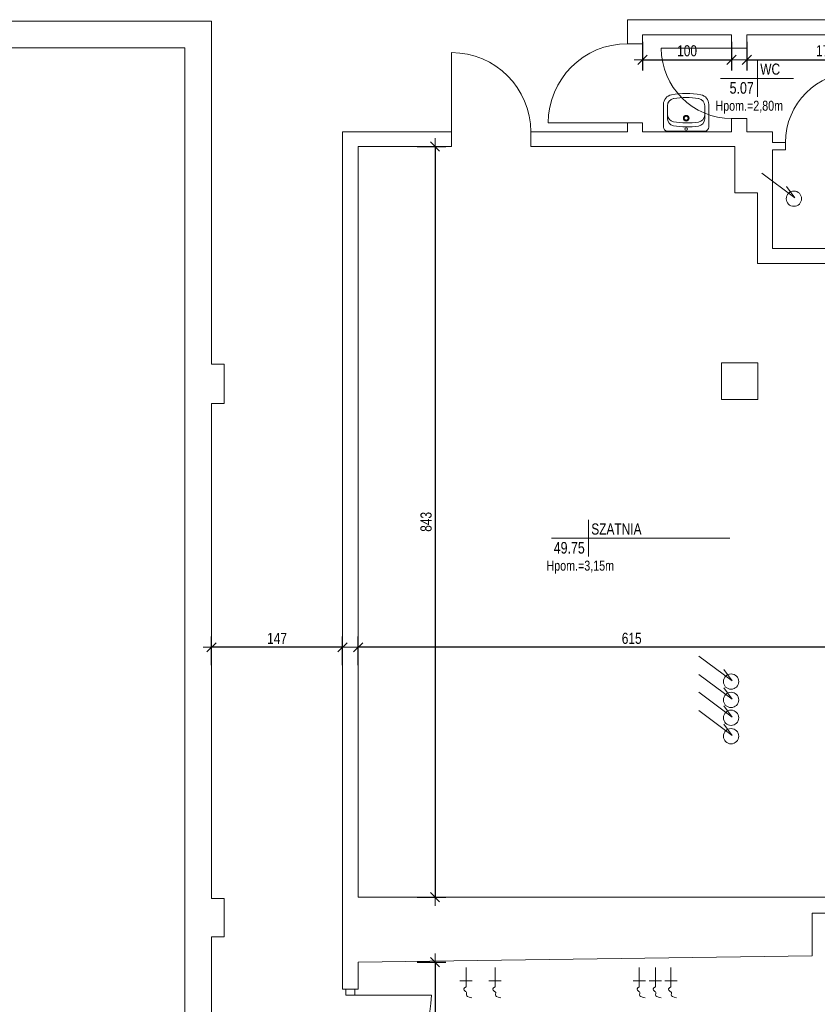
# Model space of a CAD drawing. Header units: millimetres. Extents: x 27490 to 108194, y -40520 to 41185.
# Tile 43 of 65: x 55066 to 55962, y -31403 to -30297. Entities that reach past the tile are written whole.
import ezdxf
from ezdxf.enums import TextEntityAlignment as Align

# ---------------------------------------------------------------- set-up
doc = ezdxf.new("R2010")
doc.units = ezdxf.units.MM
doc.layers.get('0').update_dxf_attribs({"lineweight": 18})
doc.layers.get('Defpoints').update_dxf_attribs({"lineweight": 18})
for name, color, linetype, lineweight in [('BA_met', 7, 'Continuous', 18), ('Cienka', 7, 'Continuous', 18), ('PG_WIDOKOWE_CIENKIE', 1, 'Continuous', 18), ('PG_WYMIARY', 1, 'Continuous', 18), ('PG_WYPOSAŻENIE', 1, 'Continuous', 18)]:
    doc.layers.add(name, color=color, linetype=linetype, lineweight=lineweight)
doc.styles.add('BIKTC', font='bikromsw.shx', dxfattribs={"width": 0.8})
doc.styles.add('BIKWYM', font='BIKROMSW.SHX', dxfattribs={"width": 0.8})
doc.styles.add('ROMANS', font='bikromsw.shx', dxfattribs={"width": 0.8})
doc.dimstyles.new('BA_KR_50', dxfattribs={"dimscale": 0.5, "dimtxt": 25, "dimasz": 1.666667, "dimexe": 24, "dimexo": 0, "dimgap": 0, "dimtad": 0, "dimdec": 1, "dimrnd": 0.5, "dimzin": 9, "dimdsep": 46, "dimtxsty": 'BIKWYM', "dimblk": 'WYM-KR', "dimcen": 0, "dimdle": 20, "dimclrd": 256, "dimclre": 256, "dimclrt": 7, "dimadec": 0, "dimazin": 0, "dimtfac": 0.033333, "dimtdec": 1, "dimtmove": 0, "dimatfit": 3, "dimldrblk": 'WYM-KR', "dimfxl": 40, "dimfxlon": 1, "dimtvp": 0.8, "dimtolj": 1, "dimarcsym": 0})

# ---------------------------------------------------------------- blocks, each defined once
blk = doc.blocks.new('A$Cf7835451')
at = {"layer": 'PG_WIDOKOWE_CIENKIE', "lineweight": 18}
for p, q in [((0, 4.5), (0, 46.4)), ((30, 50.9), (4.5, 50.9)), ((13.6, 46.3), (18.9, 46.4)), ((17.3, 46.2), (17.3, 46.3)), ((18.1, 46.3), (28.4, 46.5)), ((19.1, 46.3), (19.1, 46.4)), ((24.4, 46.4), (21.8, 46.4)), ((21.8, 46.4), (21.8, 46.4)), ((21.8, 46.4), (21.8, 46.4)), ((22.5, 46.4), (22.5, 46.4)), ((23.6, 46.4), (23.6, 46.4)), ((30, 0), (4.5, 0)), ((14.2, 4.5), (19.5, 4.5)), ((17.3, 4.5), (17.3, 4.6)), ((28.4, 4.5), (19.1, 4.5))]:
    blk.add_line(p, q, dxfattribs=at)
for centre, radius in [((2.3, 25.5), 1.36), ((14.5, 25.5), 3.18), ((14.5, 25.5), 2.27)]:
    blk.add_circle(centre, radius, dxfattribs=at)
for centre, radius, start, end in [((4.5, 46.4), 4.55, 90, 180), ((13.7, 38.1), 8.18, 90.8747, 171.7206), ((18.2, 38.1), 8.18, 90.8747, 171.7206), ((28.4, 38.2), 8.18, 9.1541, 90), ((30, 40), 10.9, 10.2403, 90), ((92.8, 26.6), 88.2, 171.7206, 190.0289), ((97.4, 26.6), 88.2, 171.7206, 190.0289), ((-50.5, 25.5), 88.2, 350.8459, 9.1541), ((-50.5, 25.5), 92.7, 349.7597, 10.2403), ((14.1, 12.6), 8.18, 190.0289, 270.8747), ((18.6, 12.7), 8.18, 190.0289, 264.7924), ((28.4, 12.7), 8.18, 270, 350.8459), ((4.5, 4.5), 4.55, 180, 270), ((30, 10.9), 10.9, 270, 349.7597)]:
    blk.add_arc(centre, radius, start, end, dxfattribs=at)
blk = doc.blocks.new('bikmet')
blk.add_line((0, 1.65), (0, -1.65))
at = {"style": 'ROMANS', "width": 0.8}
blk.add_attdef('NRPOM', text='', height=1, dxfattribs=at).set_placement((-0.333, 0.333), align=Align.RIGHT)
blk.add_attdef('NWAPOM', (0.25, 0.333), '', height=1, dxfattribs=at)
blk.add_attdef('RAREA', text='', height=1.042, dxfattribs=at).set_placement((-0.333, -0.333), align=Align.TOP_RIGHT)
blk.add_attdef('PODLOGA', text='', height=1.042, dxfattribs=at).set_placement((0.25, -0.333), align=Align.TOP_LEFT)
blk = doc.blocks.new('WYM-KR')
at = {"linetype": 'ByBlock'}
blk.add_line((11.52, 0), (-11.52, 0), dxfattribs=at)
at = {"color": 7, "linetype": 'ByBlock'}
blk.add_line((6.24, 6.24), (-6.24, -6.24), dxfattribs=at)
blk = doc.blocks.new('*D570')
at = {"layer": 'Defpoints', "color": 0, "transparency": 16777216}
for p in [(55445.9, -31002.4), (55445.9, -31125.5), (56060.4, -31125.5)]:
    blk.add_point(p, dxfattribs=at)
at = {"layer": 'PG_WYMIARY', "lineweight": -2, "transparency": 16777216}
for p, q in [((55445.9, -31022.4), (55445.9, -30990.4)), ((56060.4, -31022.4), (56060.4, -30990.4)), ((56059.6, -31002.4), (55446.8, -31002.4))]:
    blk.add_line(p, q, dxfattribs=at)
at = {"layer": 'PG_WYMIARY', "lineweight": -2, "transparency": 16777216, "xscale": 0.8333333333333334, "yscale": 0.8333333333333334, "zscale": 0.8333333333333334, "rotation": 180}
blk.add_blockref('WYM-KR', (55445.9, -31002.4), dxfattribs=at)
at = {"layer": 'PG_WYMIARY', "lineweight": -2, "transparency": 16777216, "xscale": 0.8333333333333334, "yscale": 0.8333333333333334, "zscale": 0.8333333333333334}
blk.add_blockref('WYM-KR', (56060.4, -31002.4), dxfattribs=at)
at = {"layer": 'PG_WYMIARY', "color": 7, "transparency": 16777216, "insert": (55753.2, -30992.4), "char_height": 12.5, "attachment_point": 5, "style": 'BIKWYM'}
blk.add_mtext('\\A1;615', dxfattribs=at)
blk = doc.blocks.new('*D571')
at = {"layer": 'Defpoints', "color": 0, "transparency": 16777216}
for p in [(55281.4, -31002.4), (55281.4, -31284.5), (55428.4, -31386.5)]:
    blk.add_point(p, dxfattribs=at)
at = {"layer": 'PG_WYMIARY', "lineweight": -2, "transparency": 16777216}
for p, q in [((55281.4, -31022.4), (55281.4, -30990.4)), ((55428.4, -31022.4), (55428.4, -30990.4)), ((55427.6, -31002.4), (55282.3, -31002.4))]:
    blk.add_line(p, q, dxfattribs=at)
at = {"layer": 'PG_WYMIARY', "lineweight": -2, "transparency": 16777216, "xscale": 0.8333333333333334, "yscale": 0.8333333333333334, "zscale": 0.8333333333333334, "rotation": 180}
blk.add_blockref('WYM-KR', (55281.4, -31002.4), dxfattribs=at)
at = {"layer": 'PG_WYMIARY', "lineweight": -2, "transparency": 16777216, "xscale": 0.8333333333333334, "yscale": 0.8333333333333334, "zscale": 0.8333333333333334}
blk.add_blockref('WYM-KR', (55428.4, -31002.4), dxfattribs=at)
at = {"layer": 'PG_WYMIARY', "color": 7, "transparency": 16777216, "insert": (55354.9, -30992.4), "char_height": 12.5, "attachment_point": 5, "style": 'BIKWYM'}
blk.add_mtext('\\A1;147', dxfattribs=at)
blk = doc.blocks.new('*D573')
at = {"layer": 'Defpoints', "color": 0, "transparency": 16777216}
for p in [(55445.9, -30440), (55445.9, -31283), (55532.3, -31283)]:
    blk.add_point(p, dxfattribs=at)
at = {"layer": 'PG_WYMIARY', "lineweight": -2, "transparency": 16777216}
for p, q in [((55512.3, -30440), (55544.3, -30440)), ((55532.3, -30440.8), (55532.3, -31282.2)), ((55512.3, -31283), (55544.3, -31283))]:
    blk.add_line(p, q, dxfattribs=at)
at = {"layer": 'PG_WYMIARY', "lineweight": -2, "transparency": 16777216, "xscale": 0.8333333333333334, "yscale": 0.8333333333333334, "zscale": 0.8333333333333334}
for p, rotation in [((55532.3, -30440), 90), ((55532.3, -31283), 270)]:
    blk.add_blockref('WYM-KR', p, dxfattribs=dict(at, rotation=rotation))
at = {"layer": 'PG_WYMIARY', "color": 7, "transparency": 16777216, "insert": (55522.3, -30861.5), "char_height": 12.5, "attachment_point": 5, "rotation": 90, "style": 'BIKWYM'}
blk.add_mtext('\\A1;843', dxfattribs=at)
blk = doc.blocks.new('*D574')
at = {"layer": 'Defpoints', "color": 0, "transparency": 16777216}
for p in [(55445.9, -31356), (55445.9, -31898), (55532.3, -31898)]:
    blk.add_point(p, dxfattribs=at)
at = {"layer": 'PG_WYMIARY', "lineweight": -2, "transparency": 16777216}
for p, q in [((55512.3, -31356), (55544.3, -31356)), ((55532.3, -31356.8), (55532.3, -31897.2)), ((55512.3, -31898), (55544.3, -31898))]:
    blk.add_line(p, q, dxfattribs=at)
at = {"layer": 'PG_WYMIARY', "lineweight": -2, "transparency": 16777216, "xscale": 0.8333333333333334, "yscale": 0.8333333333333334, "zscale": 0.8333333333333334}
for p, rotation in [((55532.3, -31356), 90), ((55532.3, -31898), 270)]:
    blk.add_blockref('WYM-KR', p, dxfattribs=dict(at, rotation=rotation))
at = {"layer": 'PG_WYMIARY', "color": 7, "transparency": 16777216, "insert": (55522.3, -31627), "char_height": 12.5, "attachment_point": 5, "rotation": 90, "style": 'BIKWYM'}
blk.add_mtext('\\A1;542', dxfattribs=at)
blk = doc.blocks.new('*D577')
at = {"layer": 'Defpoints', "color": 0, "transparency": 16777216}
for p in [(55765.4, -30314.5), (55865.4, -30314.5), (55865.4, -30342.5)]:
    blk.add_point(p, dxfattribs=at)
at = {"layer": 'PG_WYMIARY', "lineweight": -2, "transparency": 16777216}
for p, q in [((55765.4, -30322.5), (55765.4, -30354.5)), ((55865.4, -30322.5), (55865.4, -30354.5)), ((55766.3, -30342.5), (55864.6, -30342.5))]:
    blk.add_line(p, q, dxfattribs=at)
at = {"layer": 'PG_WYMIARY', "lineweight": -2, "transparency": 16777216, "xscale": 0.8333333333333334, "yscale": 0.8333333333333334, "zscale": 0.8333333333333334, "rotation": 180}
blk.add_blockref('WYM-KR', (55765.4, -30342.5), dxfattribs=at)
at = {"layer": 'PG_WYMIARY', "lineweight": -2, "transparency": 16777216, "xscale": 0.8333333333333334, "yscale": 0.8333333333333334, "zscale": 0.8333333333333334}
blk.add_blockref('WYM-KR', (55865.4, -30342.5), dxfattribs=at)
at = {"layer": 'PG_WYMIARY', "color": 7, "transparency": 16777216, "insert": (55815.4, -30332.5), "char_height": 12.5, "attachment_point": 5, "style": 'BIKWYM'}
blk.add_mtext('\\A1;100', dxfattribs=at)
blk = doc.blocks.new('*D578')
at = {"layer": 'Defpoints', "color": 0, "transparency": 16777216}
for p in [(55882.4, -30314.5), (56060.4, -30314.5), (56060.4, -30342.5)]:
    blk.add_point(p, dxfattribs=at)
at = {"layer": 'PG_WYMIARY', "lineweight": -2, "transparency": 16777216}
for p, q in [((55882.4, -30322.5), (55882.4, -30354.5)), ((56060.4, -30322.5), (56060.4, -30354.5)), ((55883.3, -30342.5), (56059.6, -30342.5))]:
    blk.add_line(p, q, dxfattribs=at)
at = {"layer": 'PG_WYMIARY', "lineweight": -2, "transparency": 16777216, "xscale": 0.8333333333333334, "yscale": 0.8333333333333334, "zscale": 0.8333333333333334, "rotation": 180}
blk.add_blockref('WYM-KR', (55882.4, -30342.5), dxfattribs=at)
at = {"layer": 'PG_WYMIARY', "lineweight": -2, "transparency": 16777216, "xscale": 0.8333333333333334, "yscale": 0.8333333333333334, "zscale": 0.8333333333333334}
blk.add_blockref('WYM-KR', (56060.4, -30342.5), dxfattribs=at)
at = {"layer": 'PG_WYMIARY', "color": 7, "transparency": 16777216, "insert": (55971.4, -30332.5), "char_height": 12.5, "attachment_point": 5, "style": 'BIKWYM'}
blk.add_mtext('\\A1;178', dxfattribs=at)

msp = doc.modelspace()

# ---------------------------------------------------------------- linework, layer by layer
at = {"lineweight": 20}
for p, q in [((54912.44, -30299), (55281.44, -30299)), ((55281.44, -30299), (55281.44, -30684.5)), ((54820.44, -30329), (55251.44, -30329)), ((55251.44, -31419.5), (55251.44, -30329)), ((55873.94, -30329.5), (55786.44, -30329.5)), ((55550.94, -30431.75), (55550.94, -30334.5)), ((55756.94, -30413.5), (55659.44, -30413.5)), ((55925.94, -30435.5), (55925.94, -30443.5)), ((55899.4, -30469.78), (55936.48, -30497.69)), ((55936.48, -30497.69), (55927.18, -30485.01)), ((55295.44, -30684.5), (55295.44, -30728.5)), ((55853.94, -30724), (55853.94, -30683)), ((55853.94, -30683), (55894.94, -30683)), ((55894.94, -30724), (55894.94, -30683)), ((55281.44, -30728.5), (55281.44, -31284.5)), ((55853.94, -30724), (55894.94, -30724)), ((55828.78, -31012.18), (55865.86, -31040.09)), ((55865.86, -31040.09), (55856.56, -31027.4)), ((55828.78, -31032.77), (55865.86, -31060.68)), ((55828.78, -31052.78), (55865.86, -31080.69)), ((55865.86, -31060.68), (55856.56, -31047.99)), ((55828.78, -31073.55), (55865.86, -31101.46)), ((55865.86, -31080.69), (55856.56, -31068)), ((55865.86, -31101.46), (55856.56, -31088.78)), ((55295.44, -31327.5), (55295.44, -31284.5)), ((55281.44, -31327.5), (55281.44, -31419.5)), ((55567.16, -31361.99), (55567.16, -31383.69)), ((55599.84, -31361.99), (55599.84, -31383.69)), ((55761.77, -31361.99), (55761.77, -31383.69)), ((55779.76, -31361.99), (55779.76, -31383.69)), ((55797.21, -31361.99), (55797.21, -31383.69)), ((55560.25, -31376.86), (55574.04, -31376.86)), ((55592.93, -31376.86), (55606.72, -31376.86)), ((55754.86, -31376.86), (55768.66, -31376.86)), ((55772.85, -31376.86), (55786.65, -31376.86)), ((55790.3, -31376.86), (55804.09, -31376.86)), ((55428.44, -31386.5), (55445.94, -31386.5)), ((55432.19, -31386.5), (55432.19, -31393)), ((55432.19, -31393), (55442.19, -31393)), ((55437.19, -31393), (55528.19, -31393)), ((55442.19, -31386.5), (55442.19, -31393))]:
    msp.add_line(p, q, dxfattribs=at)
for p, q in [((56060.44, -30297.5), (55748.44, -30297.5)), ((55748.44, -30297.5), (55748.44, -30324.5)), ((55865.44, -30314.5), (55765.44, -30314.5)), ((55765.44, -30314.5), (55765.44, -30324.5)), ((55865.44, -30314.5), (55865.44, -30329.5)), ((55882.44, -30314.5), (55882.44, -30329.5)), ((56060.44, -30314.5), (55882.44, -30314.5)), ((55765.44, -30324.5), (55748.44, -30324.5)), ((55882.44, -30329.5), (55865.44, -30329.5)), ((55865.44, -30408.5), (55865.44, -30423.5)), ((55882.44, -30408.5), (55865.44, -30408.5)), ((55882.44, -30408.5), (55882.44, -30423.5)), ((55748.44, -30413.5), (55748.44, -30423.5)), ((55765.44, -30413.5), (55748.44, -30413.5)), ((55765.44, -30413.5), (55765.44, -30423.5)), ((55550.94, -30423.5), (55428.44, -30423.5)), ((55428.44, -30423.5), (55428.44, -31386.5)), ((55550.94, -30440), (55550.94, -30423.5)), ((55748.44, -30423.5), (55639.94, -30423.5)), ((55639.94, -30440), (55639.94, -30423.5)), ((55865.44, -30423.5), (55765.44, -30423.5)), ((55911.44, -30423.5), (55882.44, -30423.5)), ((55911.44, -30435.5), (55911.44, -30423.5)), ((55445.94, -31283), (55445.94, -30440)), ((55445.94, -30440), (55550.94, -30440)), ((55639.94, -30440), (55868.94, -30440)), ((55868.94, -30440), (55868.94, -30492)), ((55925.94, -30435.5), (55911.44, -30435.5)), ((55911.44, -30443.5), (55911.44, -30554.5)), ((55925.94, -30443.5), (55911.44, -30443.5)), ((55868.94, -30492), (55894.44, -30492)), ((55894.44, -30492), (55894.44, -30571.5)), ((56060.44, -30554.5), (55911.44, -30554.5)), ((56060.44, -30571.5), (55894.44, -30571.5)), ((55295.44, -30684.5), (55281.44, -30684.5)), ((55295.44, -30728.5), (55281.44, -30728.5)), ((55295.44, -31284.5), (55281.44, -31284.5)), ((56076.94, -31283), (55445.94, -31283)), ((56076.94, -31301), (55955.94, -31301)), ((55955.94, -31301), (55955.94, -31349)), ((55295.44, -31327.5), (55281.44, -31327.5)), ((55955.94, -31349), (55445.94, -31356)), ((55445.94, -31356), (55445.94, -31386.5))]:
    msp.add_line(p, q)
at = {"color": 5, "lineweight": 20}
for centre in [(55935.41, -30498.52), (55864.79, -31040.92), (55864.79, -31061.51), (55864.79, -31081.51), (55864.79, -31102.29)]:
    msp.add_circle(centre, 8.58, dxfattribs=at)
msp.add_arc((55437.19, -31393), 91, 270, 0, dxfattribs=at)
for points in [[(55567.16, -31383.69), (55561.28, -31387.21), (55572.7, -31389.39), (55564.34, -31394.48), (55573.53, -31396.14)], [(55599.84, -31383.69), (55593.96, -31387.21), (55605.38, -31389.39), (55597.02, -31394.48), (55606.21, -31396.14)], [(55761.77, -31383.69), (55755.89, -31387.21), (55767.31, -31389.39), (55758.96, -31394.48), (55768.15, -31396.14)], [(55779.76, -31383.69), (55773.88, -31387.21), (55785.3, -31389.39), (55776.95, -31394.48), (55786.13, -31396.14)], [(55797.21, -31383.69), (55791.33, -31387.21), (55802.75, -31389.39), (55794.39, -31394.48), (55803.58, -31396.14)]]:
    msp.add_open_spline(points, degree=3, dxfattribs=at)
at = {"layer": 'BA_met', "color": 18, "true_color": 0x000000}
for p, q in [((55853.04, -30363.43), (55934.74, -30363.43)), ((55663.24, -30879.96), (55863.45, -30879.96))]:
    msp.add_line(p, q, dxfattribs=at)
at = {"layer": 'Cienka'}
for centre, radius, start, end in [((55748.44, -30413.5), 89, 90, 180), ((55865.44, -30329.5), 79, 180, 270), ((55550.94, -30423.5), 89, 0, 90), ((56004.94, -30435.5), 79, 90, 180)]:
    msp.add_arc(centre, radius, start, end, dxfattribs=at)

# ---------------------------------------------------------------- block references
at = {"layer": 'BA_met', "color": 18, "true_color": 0x000000, "xscale": 12.5, "yscale": 12.5, "zscale": 12.5}
for p, values in [((55894.46, -30363.43), {'NWAPOM': 'WC', 'RAREA': '5.07'}), ((55704.66, -30879.96), {'NWAPOM': 'SZATNIA', 'RAREA': '49.75'})]:
    msp.add_blockref('bikmet', p, dxfattribs=at).add_auto_attribs(values)
at = {"layer": 'PG_WIDOKOWE_CIENKIE', "lineweight": 30, "xscale": -1, "rotation": 270}
msp.add_blockref('A$Cf7835451', (55788.89, -30422.61), dxfattribs=at)

# ---------------------------------------------------------------- texts
at = {"layer": 'PG_WYPOSAŻENIE', "color": 18, "true_color": 0x000000, "char_height": 11.25, "attachment_point": 1, "rotation": 360, "style": 'BIKTC'}
for s, insert in [('Hpom.=2,80m', (55847.25, -30388.52)), ('Hpom.=3,15m', (55657.45, -30905.05))]:
    msp.add_mtext_dynamic_manual_height_columns(s, width=976.0193, gutter_width=75, heights=[0], dxfattribs=dict(at, insert=insert))

# ---------------------------------------------------------------- dimensions: what is measured, and where the dimension line sits
at = {"layer": 'PG_WYMIARY'}
for base, p1, p2, picture, middle in [((55865.44, -30342.45), (55765.44, -30314.5), (55865.44, -30314.5), '*D577', (55815.44, -30332.45)), ((56060.44, -30342.45), (55882.44, -30314.5), (56060.44, -30314.5), '*D578', (55971.44, -30332.45)), ((55281.44, -31002.38), (55428.44, -31386.5), (55281.44, -31284.5), '*D571', (55354.94, -30992.38)), ((55445.94237237, -31002.37785881), (56060.44237237, -31125.49967447), (55445.94237237, -31125.49967447), '*D570', (55753.19237237, -30992.37785881))]:
    dim = msp.add_linear_dim(base=base, p1=p1, p2=p2, dimstyle='BA_KR_50', override={"dimdec": 0, "dimtmove": 1}, dxfattribs=at)
    dim.commit()
    dim.dimension.update_dxf_attribs({"geometry": picture, "text_midpoint": middle})
for base, p1, p2, picture, middle in [((55532.35, -31283), (55445.94, -30440), (55445.94, -31283), '*D573', (55522.35, -30861.5)), ((55532.35, -31898), (55445.94, -31356), (55445.94, -31898), '*D574', (55522.35, -31627))]:
    dim = msp.add_linear_dim(base=base, p1=p1, p2=p2, angle=90, dimstyle='BA_KR_50', override={"dimdec": 0, "dimtmove": 1}, dxfattribs=at)
    dim.commit()
    dim.dimension.update_dxf_attribs({"geometry": picture, "text_midpoint": middle})

doc.saveas('drawing.dxf')
